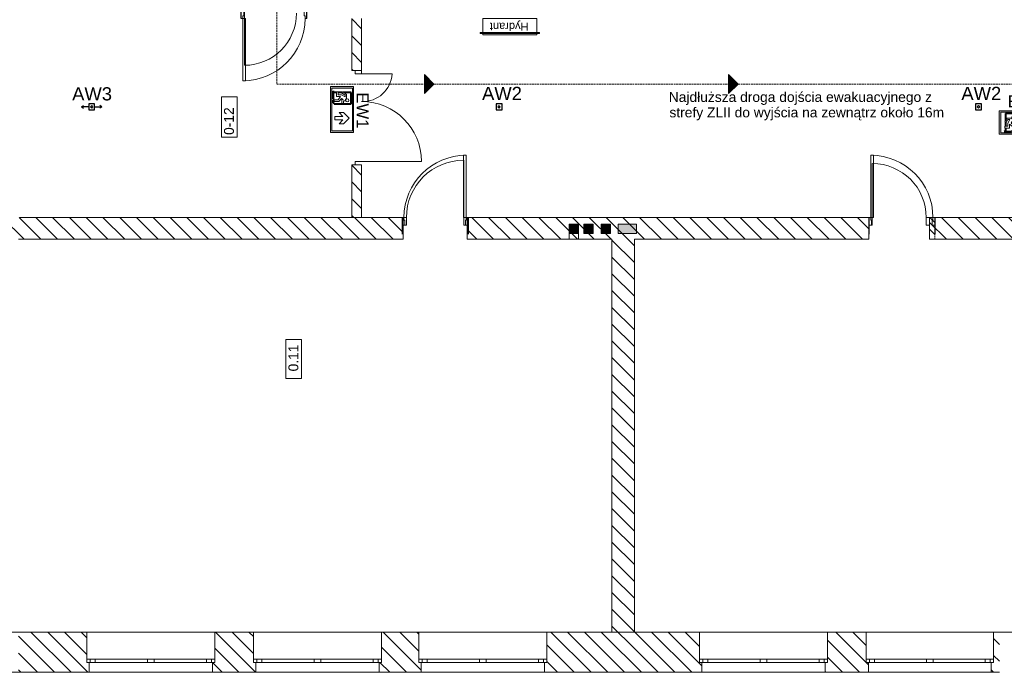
# Model space of a CAD drawing. Header units: millimetres. Extents: x -146116 to 602001, y -318793 to 100489.
# Tile 75 of 100: x 313364 to 328309, y -18710 to -8807. Entities that reach past the tile are written whole.
import ezdxf
from ezdxf.enums import TextEntityAlignment as Align

# ---------------------------------------------------------------- set-up
doc = ezdxf.new("R2010")
doc.units = ezdxf.units.MM
doc.header["$LTSCALE"] = 0.1
doc.header["$MEASUREMENT"] = 0
doc.linetypes.add('eks Rzut parteru$0$Krawędzie ukryte', pattern=[391.222223, 282.222223, -109])
doc.linetypes.add('eks Rzut parteru$0$Przerywana', pattern=[564.444447, 282.222223, -282.222223])
for name, color, linetype, lineweight in [('eks Rzut parteru$0$Nowe_220-A Ściany_Nr_pióra__27', 8, 'Continuous', 25), ('eks Rzut parteru$0$Nowe_2D - Ogólne_Nr_pióra__38', 8, 'Continuous', 13), ('eks Rzut parteru$0$Nowe_320-W Umeblowanie_Nr_pióra__6', 8, 'Continuous', 13), ('eks Rzut parteru$0$Nowe_830-G Teksty Etykiety_Nr_pióra__38', 8, 'Continuous', 13), ('eks Rzut parteru$0$Nowe_Drzwi ARCHICAD_Nr_pióra__27', 8, 'Continuous', 25), ('eks Rzut parteru$0$Nowe_Drzwi ARCHICAD_Nr_pióra__3', 8, 'Continuous', 13), ('eks Rzut parteru$0$Nowe_Drzwi ARCHICAD_Nr_pióra__6', 8, 'Continuous', 13), ('eks Rzut parteru$0$Nowe_Konstrukcja - Stropy_Nr_pióra__20', 8, 'Continuous', 13), ('eks Rzut parteru$0$Nowe_Konstrukcja - Stropy_Nr_pióra__38', 8, 'Continuous', 13), ('eks Rzut parteru$0$poziom_1 (1)_4_2D - Ogólne_Nr_pióra__1_Nr_pióra__7', 8, 'Continuous', 18), ('eks Rzut parteru$0$poziom_1 (1)_4_2D - Ogólne_Nr_pióra__81_Nr_pióra__4', 8, 'Continuous', 18), ('eks Rzut parteru$0$poziom_1 (1)_4_Drzwi ArchiCAD_Nr_pióra__27_Nr_pióra__7', 8, 'Continuous', 18), ('eks Rzut parteru$0$poziom_1 (1)_4_Drzwi ArchiCAD_Nr_pióra__81_Nr_pióra__4', 8, 'Continuous', 18), ('eks Rzut parteru$0$poziom_1 (1)_4_Konstrukcja - Stropy_Nr_pióra__81_Nr_pióra__4', 8, 'Continuous', 18), ('eks Rzut parteru$0$poziom_1 (1)_4_Konstrukcja - Ściany zew_Nr_pióra__107_Nr_pióra__10', 8, 'Continuous', 18), ('eks Rzut parteru$0$poziom_1 (1)_4_Konstrukcja - Ściany zew_Nr_pióra__27_Nr_pióra__7', 8, 'Continuous', 18), ('eks Rzut parteru$0$poziom_1 (1)_4_Metryczki pomieszczeń ArchiCADa_Nr_pióra__6_Nr_pióra__5', 8, 'Continuous', 18), ('eks Rzut parteru$0$poziom_1 (1)_4_Okna ArchiCADa_Nr_pióra__101_Nr_pióra__252', 8, 'Continuous', 18), ('eks Rzut parteru$0$poziom_1 (1)_4_Okna ArchiCADa_Nr_pióra__27_Nr_pióra__7', 8, 'Continuous', 18), ('eks Rzut parteru$0$poziom_1 (1)_4_Okna ArchiCADa_Nr_pióra__81_Nr_pióra__4', 8, 'Continuous', 18), ('eks Rzut parteru$0$poziom_1 (1)_4_P_Nr_pióra__250', 8, 'Continuous', 18), ('Oświetlenie ewakuacyjne', 3, 'Continuous', 20)]:
    doc.layers.add(name, color=color, linetype=linetype, lineweight=lineweight)
for name, color, linetype in [('eks Rzut parteru$0$Nowe_Drzwi ARCHICAD', 8, 'Continuous'), ('eks Rzut parteru$0$poziom_1 (1)_4_2D - Ogólne_Nr_pióra__1', 8, 'Continuous'), ('eks Rzut parteru$0$poziom_1 (1)_4_2D - Ogólne_Nr_pióra__19', 8, 'Continuous'), ('LUXIONA', 92, 'Continuous'), ('REWIZJA_1', 6, 'Continuous')]:
    doc.layers.add(name, color=color, linetype=linetype)
doc.styles.add('ARIAL', font='arial.ttf')
doc.styles.add('eks Rzut parteru$0$GENERATED_STYLE_1', font='arial.ttf')
doc.styles.add('eks Rzut parteru$0$GENERATED_STYLE_5', font='arial.ttf')
doc.styles.add('Malanow_1_100', font='isocpeur.ttf')
pattern_1 = [(135, (247210.2, -28905.45), (127.2792, 127.2792), [])]

# ---------------------------------------------------------------- blocks, each defined once
blk = doc.blocks.new('eks Rzut parteru$0$Drzwi 21_2')
at = {"layer": 'eks Rzut parteru$0$Nowe_Drzwi ARCHICAD_Nr_pióra__27', "color": 7, "linetype": 'Continuous', "lineweight": 25}
for p, q in [((-500, 0), (-500, -115)), ((-500, 0), (-500, -115)), ((500, 0), (500, -115)), ((500, 0), (500, -115)), ((-500, -115), (-500, -250)), ((500, -115), (500, -250))]:
    blk.add_line(p, q, dxfattribs=at)
at = {"layer": 'eks Rzut parteru$0$Nowe_Drzwi ARCHICAD_Nr_pióra__3', "color": 7, "linetype": 'Continuous', "lineweight": 13}
blk.add_arc((472, 0), 944, 90, 180, dxfattribs=at)
at = {"layer": 'eks Rzut parteru$0$Nowe_Drzwi ARCHICAD_Nr_pióra__6', "color": 5, "linetype": 'Continuous', "lineweight": 13}
for p, q in [((432, 0), (432, 944)), ((432, 944), (472, 944)), ((472, 944), (472, 0)), ((-472, 0), (-500, 0)), ((-500, 0), (-500, -115)), ((-472, -40), (-472, 0)), ((472, 0), (432, 0)), ((500, 0), (472, 0)), ((472, 0), (472, -40)), ((500, -115), (500, 0)), ((-500, -115), (-460, -115)), ((-460, -40), (-472, -40)), ((-460, -115), (-460, -40)), ((472, -40), (460, -40)), ((460, -40), (460, -115)), ((460, -115), (500, -115))]:
    blk.add_line(p, q, dxfattribs=at)
blk = doc.blocks.new('eks Rzut parteru$0$Skrzynka P-Poż 21')
at = {"layer": 'eks Rzut parteru$0$Nowe_320-W Umeblowanie_Nr_pióra__6', "color": 5, "linetype": 'Continuous', "lineweight": 13}
for p, q in [((860, 250), (40, 250)), ((40, 250), (40, 40)), ((860, 40), (860, 250)), ((900, 40), (0, 40)), ((0, 40), (0, 20)), ((0, 20), (900, 20)), ((40, 40), (860, 40)), ((860, 20), (40, 20)), ((40, 20), (40, 0)), ((40, 0), (860, 0)), ((860, 0), (860, 20)), ((900, 20), (900, 40))]:
    blk.add_line(p, q, dxfattribs=at)
at = {"layer": 'eks Rzut parteru$0$Nowe_320-W Umeblowanie_Nr_pióra__6', "color": 5, "linetype": 'Continuous', "lineweight": 13, "style": 'eks Rzut parteru$0$GENERATED_STYLE_1'}
blk.add_attdef('txt', text='', height=120, rotation=180, dxfattribs=at).set_placement((450, 115), align=Align.MIDDLE_CENTER)
blk = doc.blocks.new('eks Rzut parteru')
at = {"layer": 'eks Rzut parteru$0$poziom_1 (1)_4_2D - Ogólne_Nr_pióra__1', "linetype": 'Continuous', "lineweight": 0}
blk.add_hatch(color=256, dxfattribs=at).paths.add_polyline_path([(233120, -22106), (232980, -22246), (233120, -22246)])
at = {"layer": 'eks Rzut parteru$0$poziom_1 (1)_4_2D - Ogólne_Nr_pióra__19', "linetype": 'Continuous', "lineweight": 0}
for points in [[(232896, -22106), (232756, -22106), (232756, -22246), (232896, -22246)], [(233120, -22106), (232980, -22106), (232980, -22246), (233120, -22246)], [(233382, -22106), (233242, -22106), (233242, -22246), (233382, -22246)], [(233777, -22106), (233497, -22106), (233497, -22246), (233777, -22246)]]:
    blk.add_hatch(color=256, dxfattribs=at).paths.add_polyline_path(points)
at = {"layer": 'eks Rzut parteru$0$poziom_1 (1)_4_Konstrukcja - Ściany zew_Nr_pióra__107_Nr_pióra__10', "linetype": 'Continuous', "lineweight": 18}
h = blk.add_hatch(dxfattribs=at)
h.set_pattern_fill('BLOCZKI_CERAMICZNE_0004', color=256, angle=270, style=0, pattern_type=2)
h.set_pattern_definition([(135, (239560.2, -25157.24), (127.2792, 127.2792), [])])
h.paths.add_polyline_path([(229605, -19775), (229605, -18985), (229455, -18985), (229455, -19775)])
h = blk.add_hatch(dxfattribs=at)
h.set_pattern_fill('BLOCZKI_CERAMICZNE_0004', color=256, angle=270, style=0, pattern_type=2)
h.set_pattern_definition([(135, (239560.2, -27375.45), (127.2792, 127.2792), [])])
h.paths.add_polyline_path([(229605, -22005), (229605, -21204), (229455, -21204), (229455, -22005)])
h = blk.add_hatch(dxfattribs=at)
h.set_pattern_fill('BLOCZKI_CERAMICZNE_0004', color=256, angle=270, style=0, pattern_type=2)
h.set_pattern_definition(pattern_1)
h.paths.add_polyline_path([(216725, -22005), (216725, -22335), (230235, -22335), (230235, -22005)])
h = blk.add_hatch(dxfattribs=at)
h.set_pattern_fill('BLOCZKI_CERAMICZNE_0004', color=256, angle=270, style=0, pattern_type=2)
h.set_pattern_definition(pattern_1)
h.paths.add_polyline_path([(237305, -22335), (237305, -22005), (231205, -22005), (231205, -22335)])
h = blk.add_hatch(dxfattribs=at)
h.set_pattern_fill('BLOCZKI_CERAMICZNE_0004', color=256, angle=270, style=0, pattern_type=2)
h.set_pattern_definition(pattern_1)
h.paths.add_polyline_path([(238225, -22335), (242715, -22335), (242715, -22005), (238225, -22005)])
h = blk.add_hatch(dxfattribs=at)
h.set_pattern_fill('BLOCZKI_CERAMICZNE_0004', color=256, angle=270, style=0, pattern_type=2)
h.set_pattern_definition(pattern_1)
h.paths.add_polyline_path([(233745, -28905), (233745, -22335), (233405, -22335), (233405, -28905)])
h = blk.add_hatch(dxfattribs=at)
h.set_pattern_fill('BLOCZKI_CERAMICZNE_0004', color=256, angle=270, style=0, pattern_type=2)
h.set_pattern_definition(pattern_1)
h.paths.add_polyline_path([(225470, -28905), (225470, -28755), (225435, -28755), (225435, -28295), (224395, -28295), (224395, -28905)])
h = blk.add_hatch(dxfattribs=at)
h.set_pattern_fill('BLOCZKI_CERAMICZNE_0004', color=256, angle=270, style=0, pattern_type=2)
h.set_pattern_definition(pattern_1)
h.paths.add_polyline_path([(228000, -28905), (228000, -28755), (227965, -28755), (227965, -28295), (227375, -28295), (227375, -28755), (227340, -28755), (227340, -28905)])
h = blk.add_hatch(dxfattribs=at)
h.set_pattern_fill('BLOCZKI_CERAMICZNE_0004', color=256, angle=270, style=0, pattern_type=2)
h.set_pattern_definition(pattern_1)
h.paths.add_polyline_path([(230510, -28905), (230510, -28755), (230475, -28755), (230475, -28295), (229905, -28295), (229905, -28755), (229870, -28755), (229870, -28905)])
h = blk.add_hatch(dxfattribs=at)
h.set_pattern_fill('BLOCZKI_CERAMICZNE_0004', color=256, angle=270, style=0, pattern_type=2)
h.set_pattern_definition(pattern_1)
h.paths.add_polyline_path([(232380, -28905), (233405, -28905), (233405, -28295), (232415, -28295), (232415, -28755), (232380, -28755)])
h = blk.add_hatch(dxfattribs=at)
h.set_pattern_fill('BLOCZKI_CERAMICZNE_0004', color=256, angle=270, style=0, pattern_type=2)
h.set_pattern_definition(pattern_1)
h.paths.add_polyline_path([(234770, -28905), (234770, -28755), (234735, -28755), (234735, -28295), (233745, -28295), (233745, -28905)])
h = blk.add_hatch(dxfattribs=at)
h.set_pattern_fill('BLOCZKI_CERAMICZNE_0004', color=256, angle=270, style=0, pattern_type=2)
h.set_pattern_definition(pattern_1)
h.paths.add_polyline_path([(237300, -28905), (237300, -28755), (237265, -28755), (237265, -28295), (236675, -28295), (236675, -28755), (236640, -28755), (236640, -28905)])
h = blk.add_hatch(dxfattribs=at)
h.set_pattern_fill('BLOCZKI_CERAMICZNE_0004', color=256, angle=270, style=0, pattern_type=2)
h.set_pattern_definition(pattern_1)
h.paths.add_polyline_path([(239160, -28905), (239285, -28905), (239285, -28295), (239195, -28295), (239195, -28755), (239160, -28755)])
at = {"layer": 'eks Rzut parteru$0$Nowe_220-A Ściany_Nr_pióra__27', "linetype": 'Continuous', "lineweight": 25}
for p, q in [((230220, -22005), (230220, -22255)), ((231220, -22005), (231220, -22255)), ((237305, -22005), (237305, -22255)), ((238305, -22005), (238305, -22255))]:
    blk.add_line(p, q, dxfattribs=at)
at = {"layer": 'eks Rzut parteru$0$Nowe_2D - Ogólne_Nr_pióra__38', "linetype": 'eks Rzut parteru$0$Krawędzie ukryte', "lineweight": 13}
for p, q in [((228317, -18887), (228317, -19981)), ((228317, -19981), (243011, -19981))]:
    blk.add_line(p, q, dxfattribs=at)
at = {"layer": 'eks Rzut parteru$0$Nowe_Konstrukcja - Stropy_Nr_pióra__20', "linetype": 'eks Rzut parteru$0$Krawędzie ukryte', "lineweight": 13}
for p, q in [((238225, -22335), (238225, -22005)), ((238225, -22005), (238305, -22005)), ((238305, -22005), (238305, -22335)), ((238305, -22335), (238225, -22335))]:
    blk.add_line(p, q, dxfattribs=at)
at = {"layer": 'eks Rzut parteru$0$Nowe_Konstrukcja - Stropy_Nr_pióra__20', "linetype": 'Continuous', "lineweight": 13}
for p, q in [((238230, -22005), (238305, -22080)), ((238225, -22184), (238305, -22264))]:
    blk.add_line(p, q, dxfattribs=at)
at = {"layer": 'eks Rzut parteru$0$Nowe_Konstrukcja - Stropy_Nr_pióra__38', "linetype": 'Continuous', "lineweight": 13}
for p, q in [((230558, -20124), (230558, -19837)), ((230558, -19837), (230701, -19981)), ((235175, -20124), (235175, -19837)), ((235175, -19837), (235318, -19981)), ((230701, -19981), (230558, -20124)), ((235318, -19981), (235175, -20124))]:
    blk.add_line(p, q, dxfattribs=at)
for points in [[(230558, -19981), (230558, -19837), (230701, -19981)], [(235175, -19981), (235175, -19837), (235318, -19981)], [(230558, -19981), (230701, -19981), (230558, -20124)], [(235175, -19981), (235318, -19981), (235175, -20124)]]:
    blk.add_solid(points, dxfattribs=at)
at = {"layer": 'eks Rzut parteru$0$poziom_1 (1)_4_2D - Ogólne_Nr_pióra__1_Nr_pióra__7', "linetype": 'eks Rzut parteru$0$Przerywana', "lineweight": 18}
blk.add_line((229605, -18985), (229605, -19775), dxfattribs=at)
at = {"layer": 'eks Rzut parteru$0$poziom_1 (1)_4_2D - Ogólne_Nr_pióra__1_Nr_pióra__7', "linetype": 'Continuous', "lineweight": 18}
for p, q in [((232756, -22106), (232756, -22335)), ((232896, -22106), (232896, -22335))]:
    blk.add_line(p, q, dxfattribs=at)
at = {"layer": 'eks Rzut parteru$0$poziom_1 (1)_4_2D - Ogólne_Nr_pióra__1_Nr_pióra__7', "linetype": 'Continuous', "lineweight": 18, "flags": 128}
for points in [[(232756, -22106), (232896, -22106)], [(232896, -22246), (232756, -22246)]]:
    blk.add_lwpolyline(points, dxfattribs=at)
for points in [[(233120, -22106), (233120, -22246), (232980, -22246), (232980, -22106)], [(233382, -22106), (233382, -22246), (233242, -22246), (233242, -22106)], [(233777, -22106), (233777, -22246), (233497, -22246), (233497, -22106)]]:
    blk.add_lwpolyline(points, close=True, dxfattribs=at)
at = {"layer": 'eks Rzut parteru$0$poziom_1 (1)_4_2D - Ogólne_Nr_pióra__81_Nr_pióra__4', "linetype": 'Continuous', "lineweight": 18, "flags": 128}
blk.add_lwpolyline([(233120, -22106), (232980, -22246), (233120, -22246)], close=True, dxfattribs=at)
at = {"layer": 'eks Rzut parteru$0$poziom_1 (1)_4_Drzwi ArchiCAD_Nr_pióra__27_Nr_pióra__7', "linetype": 'Continuous', "lineweight": 18}
for p, q in [((230235, -22005), (230235, -22120)), ((231205, -22005), (231205, -22120)), ((237305, -22005), (237305, -22120)), ((238225, -22005), (238225, -22120))]:
    blk.add_line(p, q, dxfattribs=at)
at = {"layer": 'eks Rzut parteru$0$poziom_1 (1)_4_Drzwi ArchiCAD_Nr_pióra__81_Nr_pióra__4', "linetype": 'Continuous', "lineweight": 18}
for p, q in [((227825, -18790), (227825, -19695)), ((229605, -19775), (229505, -19775)), ((229505, -19825), (229505, -19775)), ((230067, -19825), (229505, -19825)), ((229605, -19775), (229605, -19825)), ((229505, -21204), (229505, -21154)), ((229505, -21154), (230513, -21154)), ((229505, -21204), (229605, -21204)), ((231155, -21135), (231155, -22120)), ((237355, -21185), (237355, -22120)), ((229605, -21955), (229605, -22005)), ((230285, -22005), (230235, -22005)), ((230235, -22005), (230235, -22120)), ((230285, -22120), (230285, -22005)), ((231205, -22005), (231155, -22005)), ((231205, -22120), (231205, -22005)), ((237305, -22005), (237355, -22005)), ((237305, -22120), (237305, -22005)), ((238175, -22120), (238175, -22005)), ((238175, -22005), (238225, -22005)), ((238225, -22005), (238225, -22120)), ((230235, -22120), (230285, -22120)), ((231155, -22120), (231205, -22120)), ((237355, -22120), (237305, -22120)), ((238225, -22120), (238175, -22120))]:
    blk.add_line(p, q, dxfattribs=at)
for centre, radius, start, end in [((227825, -18905), 790, 270, 0), ((229621, -19799), 447, 267.9736, 356.6173), ((229605, -21154), 908, 0, 90), ((231155, -22005), 870, 90, 180), ((237355, -22005), 820, 0, 90)]:
    blk.add_arc(centre, radius, start, end, dxfattribs=at)
at = {"layer": 'eks Rzut parteru$0$poziom_1 (1)_4_Konstrukcja - Stropy_Nr_pióra__81_Nr_pióra__4', "linetype": 'Continuous', "lineweight": 18, "flags": 128}
blk.add_lwpolyline([(240975, -16865), (240975, -18970), (243180, -18970), (243180, -22335), (246600, -22335), (246600, -28295), (214995, -28295), (214995, -22335), (215105, -22335), (215105, -18575), (212285, -18575), (212285, -12725), (232525, -12725), (232525, -17305), (240975, -17305)], dxfattribs=at)
at = {"layer": 'eks Rzut parteru$0$poziom_1 (1)_4_Konstrukcja - Ściany zew_Nr_pióra__27_Nr_pióra__7', "linetype": 'Continuous', "lineweight": 18}
for p, q in [((230235, -22005), (230235, -22335)), ((231205, -22005), (231205, -22335)), ((237305, -22005), (231205, -22005)), ((237305, -22005), (237305, -22335)), ((238225, -22005), (238225, -22335)), ((242715, -22005), (238225, -22005)), ((225435, -28755), (225435, -28295)), ((227375, -28755), (227375, -28295)), ((227965, -28755), (227965, -28295)), ((229905, -28755), (229905, -28295)), ((230475, -28755), (230475, -28295)), ((232415, -28755), (232415, -28295)), ((234735, -28755), (234735, -28295)), ((236675, -28755), (236675, -28295)), ((237265, -28755), (237265, -28295)), ((239195, -28755), (239195, -28295)), ((225470, -28755), (225435, -28755)), ((225470, -28905), (225470, -28755)), ((227340, -28905), (227340, -28755)), ((227340, -28755), (227375, -28755)), ((228000, -28755), (227965, -28755)), ((228000, -28905), (228000, -28755)), ((229870, -28905), (229870, -28755)), ((229870, -28755), (229905, -28755)), ((230510, -28755), (230475, -28755)), ((230510, -28905), (230510, -28755)), ((232380, -28905), (232380, -28755)), ((232380, -28755), (232415, -28755)), ((234770, -28755), (234735, -28755)), ((234770, -28905), (234770, -28755)), ((236640, -28905), (236640, -28755)), ((236640, -28755), (236675, -28755)), ((237300, -28755), (237265, -28755)), ((237300, -28905), (237300, -28755)), ((239160, -28905), (239160, -28755)), ((239160, -28755), (239195, -28755))]:
    blk.add_line(p, q, dxfattribs=at)
at = {"layer": 'eks Rzut parteru$0$poziom_1 (1)_4_Konstrukcja - Ściany zew_Nr_pióra__27_Nr_pióra__7', "linetype": 'Continuous', "lineweight": 18, "flags": 128}
for points in [[(229455, -19775), (229455, -18985)], [(229605, -19775), (229605, -18985)], [(229455, -19775), (229605, -19775)], [(229455, -21204), (229605, -21204)], [(229455, -22005), (229455, -21204)], [(229605, -22005), (229605, -21204)], [(230235, -22005), (224415, -22005)], [(224395, -22335), (230235, -22335)], [(231205, -22335), (233405, -22335)], [(233405, -22335), (233405, -28295)], [(233745, -22335), (237305, -22335)], [(233745, -28295), (233745, -22335)], [(238225, -22335), (246600, -22335)], [(225435, -28295), (224395, -28295)], [(227965, -28295), (227375, -28295)], [(230475, -28295), (229905, -28295)], [(233405, -28295), (232415, -28295)], [(234735, -28295), (233745, -28295)], [(237265, -28295), (236675, -28295)], [(239285, -28295), (239195, -28295)], [(223880, -28905), (225470, -28905)], [(227340, -28905), (228000, -28905)], [(229870, -28905), (230510, -28905)], [(232380, -28905), (234770, -28905)], [(236640, -28905), (237300, -28905)], [(239160, -28905), (239285, -28905)]]:
    blk.add_lwpolyline(points, dxfattribs=at)
at = {"layer": 'eks Rzut parteru$0$poziom_1 (1)_4_Metryczki pomieszczeń ArchiCADa_Nr_pióra__6_Nr_pióra__5', "linetype": 'Continuous', "lineweight": 18}
for p, q in [((227478, -20785), (227478, -20175)), ((227478, -20175), (227714, -20175)), ((227714, -20175), (227714, -20785)), ((227714, -20785), (227478, -20785)), ((228457, -24449), (228457, -23854)), ((228457, -23854), (228693, -23854)), ((228693, -23854), (228693, -24449)), ((228693, -24449), (228457, -24449))]:
    blk.add_line(p, q, dxfattribs=at)
at = {"layer": 'eks Rzut parteru$0$poziom_1 (1)_4_Okna ArchiCADa_Nr_pióra__101_Nr_pióra__252', "linetype": 'Continuous', "lineweight": 18}
for p, q in [((225560, -28705), (225435, -28705)), ((225435, -28755), (225560, -28755)), ((225560, -28755), (225560, -28705)), ((226455, -28705), (226355, -28705)), ((226355, -28705), (226355, -28755)), ((226355, -28755), (226455, -28755)), ((226455, -28755), (226455, -28705)), ((227375, -28705), (227250, -28705)), ((227250, -28705), (227250, -28755)), ((227250, -28755), (227375, -28755)), ((228090, -28705), (227965, -28705)), ((227965, -28755), (228090, -28755)), ((228090, -28755), (228090, -28705)), ((228985, -28705), (228885, -28705)), ((228885, -28705), (228885, -28755)), ((228885, -28755), (228985, -28755)), ((228985, -28755), (228985, -28705)), ((229905, -28705), (229780, -28705)), ((229780, -28705), (229780, -28755)), ((229780, -28755), (229905, -28755)), ((230600, -28705), (230475, -28705)), ((230475, -28755), (230600, -28755)), ((230600, -28755), (230600, -28705)), ((231495, -28705), (231395, -28705)), ((231395, -28705), (231395, -28755)), ((231395, -28755), (231495, -28755)), ((231495, -28755), (231495, -28705)), ((232415, -28705), (232290, -28705)), ((232290, -28705), (232290, -28755)), ((232290, -28755), (232415, -28755)), ((234860, -28705), (234735, -28705)), ((234735, -28755), (234860, -28755)), ((234860, -28755), (234860, -28705)), ((235755, -28705), (235655, -28705)), ((235655, -28705), (235655, -28755)), ((235655, -28755), (235755, -28755)), ((235755, -28755), (235755, -28705)), ((236675, -28705), (236550, -28705)), ((236550, -28705), (236550, -28755)), ((236550, -28755), (236675, -28755)), ((237390, -28705), (237265, -28705)), ((237265, -28755), (237390, -28755)), ((237390, -28755), (237390, -28705)), ((238280, -28705), (238180, -28705)), ((238180, -28705), (238180, -28755)), ((238180, -28755), (238280, -28755)), ((238280, -28755), (238280, -28705)), ((239195, -28705), (239070, -28705)), ((239070, -28705), (239070, -28755)), ((239070, -28755), (239195, -28755))]:
    blk.add_line(p, q, dxfattribs=at)
at = {"layer": 'eks Rzut parteru$0$poziom_1 (1)_4_Okna ArchiCADa_Nr_pióra__27_Nr_pióra__7', "linetype": 'Continuous', "lineweight": 18}
for p, q in [((225435, -28755), (225435, -28705)), ((225470, -28755), (225435, -28755)), ((227340, -28755), (227375, -28755)), ((227375, -28755), (227375, -28705)), ((227965, -28755), (227965, -28705)), ((228000, -28755), (227965, -28755)), ((229870, -28755), (229905, -28755)), ((229905, -28755), (229905, -28705)), ((230475, -28755), (230475, -28705)), ((230510, -28755), (230475, -28755)), ((232380, -28755), (232415, -28755)), ((232415, -28755), (232415, -28705)), ((234735, -28755), (234735, -28705)), ((234770, -28755), (234735, -28755)), ((236640, -28755), (236675, -28755)), ((236675, -28755), (236675, -28705)), ((237265, -28755), (237265, -28705)), ((237300, -28755), (237265, -28755)), ((239160, -28755), (239195, -28755)), ((239195, -28755), (239195, -28705))]:
    blk.add_line(p, q, dxfattribs=at)
at = {"layer": 'eks Rzut parteru$0$poziom_1 (1)_4_Okna ArchiCADa_Nr_pióra__81_Nr_pióra__4', "linetype": 'Continuous', "lineweight": 18}
for p, q in [((227375, -28295), (225435, -28295)), ((229905, -28295), (227965, -28295)), ((232415, -28295), (230475, -28295)), ((236675, -28295), (234735, -28295)), ((239195, -28295), (237265, -28295)), ((225485, -28755), (225485, -28705)), ((226355, -28705), (225560, -28705)), ((225560, -28755), (226355, -28755)), ((227250, -28705), (226455, -28705)), ((226455, -28755), (227250, -28755)), ((227325, -28755), (227325, -28705)), ((228015, -28755), (228015, -28705)), ((228885, -28705), (228090, -28705)), ((228090, -28755), (228885, -28755)), ((229780, -28705), (228985, -28705)), ((228985, -28755), (229780, -28755)), ((229855, -28755), (229855, -28705)), ((230525, -28755), (230525, -28705)), ((231395, -28705), (230600, -28705)), ((230600, -28755), (231395, -28755)), ((232290, -28705), (231495, -28705)), ((231495, -28755), (232290, -28755)), ((232365, -28755), (232365, -28705)), ((234785, -28755), (234785, -28705)), ((235655, -28705), (234860, -28705)), ((234860, -28755), (235655, -28755)), ((236550, -28705), (235755, -28705)), ((235755, -28755), (236550, -28755)), ((236625, -28755), (236625, -28705)), ((237315, -28755), (237315, -28705)), ((238180, -28705), (237390, -28705)), ((237390, -28755), (238180, -28755)), ((239070, -28705), (238280, -28705)), ((238280, -28755), (239070, -28755)), ((239145, -28755), (239145, -28705)), ((227340, -28905), (225470, -28905)), ((229870, -28905), (228000, -28905)), ((232380, -28905), (230510, -28905)), ((236640, -28905), (234770, -28905)), ((239160, -28905), (237300, -28905))]:
    blk.add_line(p, q, dxfattribs=at)
at = {"layer": 'eks Rzut parteru$0$poziom_1 (1)_4_P_Nr_pióra__250', "linetype": 'Continuous', "lineweight": 18}
blk.add_line((229605, -21204), (229455, -21204), dxfattribs=at)
at = {"layer": 'eks Rzut parteru$0$Nowe_320-W Umeblowanie_Nr_pióra__6', "linetype": 'Continuous', "lineweight": 13}
ref = blk.add_blockref('eks Rzut parteru$0$Skrzynka P-Poż 21', (232305, -19235), dxfattribs=dict(at, xscale=-1, zscale=1000))
ref.add_attrib('txt', 'Hydrant', dxfattribs={"color": 5, "linetype": 'Continuous', "lineweight": 13, "height": 120, "rotation": 180, "style": 'eks Rzut parteru$0$GENERATED_STYLE_1'}).set_placement((231845, -19110), align=Align.MIDDLE_CENTER)
at = {"layer": 'eks Rzut parteru$0$Nowe_Drzwi ARCHICAD', "linetype": 'Continuous', "lineweight": 13, "zscale": 1000, "rotation": 180}
blk.add_blockref('eks Rzut parteru$0$Drzwi 21_2', (228275, -18985), dxfattribs=at)
at = {"layer": 'eks Rzut parteru$0$Nowe_Drzwi ARCHICAD', "linetype": 'Continuous', "lineweight": 13, "zscale": 1000}
blk.add_blockref('eks Rzut parteru$0$Drzwi 21_2', (230720, -22005), dxfattribs=at)
at = {"layer": 'eks Rzut parteru$0$Nowe_Drzwi ARCHICAD', "linetype": 'Continuous', "lineweight": 13, "xscale": -1, "zscale": 1000}
blk.add_blockref('eks Rzut parteru$0$Drzwi 21_2', (237805, -22005), dxfattribs=at)
at = {"layer": 'eks Rzut parteru$0$Nowe_830-G Teksty Etykiety_Nr_pióra__38', "linetype": 'Continuous', "lineweight": 13, "style": 'eks Rzut parteru$0$GENERATED_STYLE_5'}
for s, p in [('Najdłuższa droga dojścia ewakuacyjnego z', (234267, -20251)), ('strefy ZLII do wyjścia na zewnątrz około 16m', (234277, -20485))]:
    blk.add_text(s, height=150, dxfattribs=at).set_placement(p)
at = {"layer": 'eks Rzut parteru$0$poziom_1 (1)_4_Metryczki pomieszczeń ArchiCADa_Nr_pióra__6_Nr_pióra__5', "linetype": 'Continuous', "lineweight": 18, "char_height": 150, "attachment_point": 1, "rotation": 90, "style": 'eks Rzut parteru$0$GENERATED_STYLE_1'}
for s, insert in [('\\A1;0-12', (227516, -20752)), ('\\A1;0.11', (228494, -24340))]:
    blk.add_mtext(s, dxfattribs=dict(at, insert=insert))
blk = doc.blocks.new('DG')
at = {"layer": 'Oświetlenie ewakuacyjne', "linetype": 'ByBlock'}
h = blk.add_hatch(color=256, dxfattribs=at)
h.paths.add_polyline_path([(-0.9, 34.2), (69.1, 34.2), (69.1, -0.8), (-0.9, -0.8)])
h.paths.add_polyline_path([(1.5, 32.3), (66.6, 32.3), (66.6, 1.2), (1.5, 1.2)], flags=16)
at = {"layer": 'Oświetlenie ewakuacyjne', "lineweight": 40}
for p, q in [((42.7, 30.4), (59.8, 30.4)), ((42.7, 4.8), (42.7, 30.4)), ((59.8, 30.4), (59.8, 18.9)), ((59.8, 17.1), (59.8, 10.9)), ((42.7, 4.8), (44.5, 3)), ((48.1, 3), (44.5, 3)), ((46.7, 4.4), (48.1, 3)), ((49.3, 4.4), (50.7, 3)), ((61.6, 3), (50.7, 3)), ((59.8, 8.2), (59.8, 4.8)), ((59.8, 4.8), (61.6, 3))]:
    blk.add_line(p, q, dxfattribs=at)
at = {"layer": 'Oświetlenie ewakuacyjne'}
for p, q in [((12.1, 19), (20.8, 27.5)), ((12.1, 12.3), (12.1, 19)), ((18.4, 17.8), (12.1, 12.3)), ((18.4, 5.8), (18.4, 17.8)), ((20.8, 27.5), (29.5, 19)), ((29.5, 12.3), (23.2, 17.8)), ((23.2, 17.8), (23.2, 5.8)), ((29.5, 19), (29.5, 12.3)), ((47.3, 18.6), (42.7, 18.6)), ((42.7, 18.6), (42.7, 16.3)), ((42.7, 16.3), (49.4, 16.3)), ((50.9, 15.6), (46.3, 11.9)), ((47.3, 21.7), (47.3, 18.6)), ((49.4, 16.3), (49.4, 18.4)), ((49.4, 18.4), (50.9, 15.6)), ((57, 23.5), (50.5, 23.5)), ((56.2, 15.6), (53.2, 21.1)), ((53.2, 21.1), (55.9, 21.1)), ((55.9, 21.1), (58.8, 16.5)), ((56.2, 10.9), (56.2, 15.6)), ((60.6, 17.6), (57, 23.5)), ((58.8, 16.5), (60.6, 17.6)), ((23.2, 5.8), (18.4, 5.8)), ((46.3, 11.9), (46.3, 4.8)), ((46.3, 4.8), (48.9, 4.8)), ((46.7, 4.4), (49.3, 4.4)), ((48.9, 10.5), (53.5, 14)), ((48.9, 4.8), (48.9, 10.5)), ((53.5, 14), (53.5, 8.2)), ((53.5, 8.2), (60.8, 8.2)), ((60.8, 10.9), (56.2, 10.9)), ((60.8, 8.2), (60.8, 10.9))]:
    blk.add_line(p, q, dxfattribs=at)
for points in [[(-0.9, 34.2), (69.1, 34.2), (69.1, -0.8), (-0.9, -0.8)], [(1.5, 32.3), (66.6, 32.3), (66.6, 1.2), (1.5, 1.2)]]:
    blk.add_lwpolyline(points, close=True, dxfattribs=at)
blk.add_circle((47.8, 24.5), 2.34, dxfattribs=at)
blk.add_arc((47.8, 24.5), 2.88, 259.4003, 339.1396, dxfattribs=at)
blk = doc.blocks.new('*U28')
at = {"layer": 'Oświetlenie ewakuacyjne', "color": 1, "linetype": 'ByBlock', "xscale": -1, "rotation": 359.9999999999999}
blk.add_blockref('DG', (69.1, 0.8), dxfattribs=at)
at = {"layer": 'Oświetlenie ewakuacyjne', "insert": (9.2, 57.7), "char_height": 18, "attachment_point": 1, "style": 'Malanow_1_100'}
blk.add_mtext_dynamic_manual_height_columns('{\\fArial|b0|i0|c238|p34;EW1}', width=42.979, gutter_width=669.5, heights=[0], dxfattribs=at)
blk = doc.blocks.new('LUXIONA - LVNO')
at = {"layer": 'LUXIONA', "color": 1, "lineweight": -2}
for p, q in [((9, 9), (0, 9)), ((0, 9), (0, 0)), ((0, 0), (9, 0)), ((9, 0), (9, 9))]:
    blk.add_line(p, q, dxfattribs=at)
blk.add_lwpolyline([(4.5, 6.3), (2.6, 4.4), (4.5, 2.6), (6.3, 4.4)], close=True, dxfattribs=at)
at = {"layer": 'LUXIONA', "color": 1, "style": 'ARIAL', "flags": 4}
for tag, p in [('TYP', (-13.8, 32.2, -23.7)), ('OBW', (-19.1, -28, -23.7))]:
    blk.add_attdef(tag, p, '', height=20, dxfattribs=at)
blk = doc.blocks.new('LUXIONA - LVNC')
at = {"layer": 'LUXIONA', "color": 1}
for p, q in [((-11.1, 4.5), (-7.8, 6.4, -4.8)), ((0, 4.5), (-11.1, 4.5)), ((-11.1, 4.5), (-7.8, 2.6, -4.8)), ((9, 4.5), (20.1, 4.5)), ((20.1, 4.5), (16.8, 6.4, -4.8)), ((20.1, 4.5), (16.8, 2.6, -4.8))]:
    blk.add_line(p, q, dxfattribs=at)
at = {"layer": 'LUXIONA', "color": 1, "lineweight": -2}
for p, q in [((9, 9), (0, 9)), ((0, 9), (0, 0)), ((0, 0), (9, 0)), ((9, 0), (9, 9))]:
    blk.add_line(p, q, dxfattribs=at)
blk.add_lwpolyline([(4.5, 6.3), (2.6, 4.4), (4.5, 2.6), (6.3, 4.4)], close=True, dxfattribs=at)
at = {"layer": 'LUXIONA', "color": 1, "style": 'ARIAL', "flags": 4}
for tag, p in [('TYP', (-10.9, 21.3, -23.7)), ('OBW', (-16.2, -26.4, -23.7))]:
    blk.add_attdef(tag, p, '', height=20, dxfattribs=at)
blk = doc.blocks.new('DB')
at = {"layer": 'Oświetlenie ewakuacyjne', "linetype": 'ByBlock'}
h = blk.add_hatch(color=256, dxfattribs=at)
h.paths.add_polyline_path([(-0.9, 34.2), (69.1, 34.2), (69.1, -0.8), (-0.9, -0.8)])
h.paths.add_polyline_path([(1.5, 32.3), (66.6, 32.3), (66.6, 1.2), (1.5, 1.2)], flags=16)
at = {"layer": 'Oświetlenie ewakuacyjne', "lineweight": 40}
for p, q in [((42.7, 30.4), (59.8, 30.4)), ((42.7, 15.9), (42.7, 30.4)), ((59.8, 30.4), (59.8, 18.9)), ((42.7, 4.8), (42.7, 16.3)), ((59.8, 17.1), (59.8, 10.9)), ((42.7, 4.8), (44.5, 3)), ((48.1, 3), (44.5, 3)), ((46.7, 4.4), (48.1, 3)), ((49.3, 4.4), (50.7, 3)), ((61.6, 3), (50.7, 3)), ((59.8, 8.2), (59.8, 4.8)), ((59.8, 4.8), (61.6, 3))]:
    blk.add_line(p, q, dxfattribs=at)
at = {"layer": 'Oświetlenie ewakuacyjne'}
for p, q in [((9.9, 16.3), (18.4, 25)), ((18.4, 7.6), (9.9, 16.3)), ((18.4, 25), (25.1, 25)), ((25.1, 25), (19.6, 18.7)), ((19.6, 18.7), (31.6, 18.7)), ((31.6, 18.7), (31.6, 13.9)), ((47.3, 18.6), (42.7, 18.6)), ((42.7, 16.3), (49.4, 16.3)), ((50.9, 15.6), (46.3, 11.9)), ((47.3, 21.7), (47.3, 18.6)), ((49.4, 16.3), (49.4, 18.4)), ((49.4, 18.4), (50.9, 15.6)), ((57, 23.5), (50.5, 23.5)), ((56.2, 15.6), (53.2, 21.1)), ((53.2, 21.1), (55.9, 21.1)), ((55.9, 21.1), (58.8, 16.5)), ((56.2, 10.9), (56.2, 15.6)), ((60.6, 17.6), (57, 23.5)), ((58.8, 16.5), (60.6, 17.6)), ((25.1, 7.6), (18.4, 7.6)), ((31.6, 13.9), (19.6, 13.9)), ((19.6, 13.9), (25.1, 7.6)), ((46.3, 11.9), (46.3, 4.8)), ((46.3, 4.8), (48.9, 4.8)), ((46.7, 4.4), (49.3, 4.4)), ((48.9, 10.5), (53.5, 14)), ((48.9, 4.8), (48.9, 10.5)), ((53.5, 14), (53.5, 8.2)), ((53.5, 8.2), (60.8, 8.2)), ((60.8, 10.9), (56.2, 10.9)), ((60.8, 8.2), (60.8, 10.9))]:
    blk.add_line(p, q, dxfattribs=at)
for points in [[(-0.9, 34.2), (69.1, 34.2), (69.1, -0.8), (-0.9, -0.8)], [(1.5, 32.3), (66.6, 32.3), (66.6, 1.2), (1.5, 1.2)]]:
    blk.add_lwpolyline(points, close=True, dxfattribs=at)
blk.add_circle((47.8, 24.5), 2.34, dxfattribs=at)
blk.add_arc((47.8, 24.5), 2.88, 259.4003, 339.1396, dxfattribs=at)
blk = doc.blocks.new('*U36')
at = {"layer": 'Oświetlenie ewakuacyjne', "linetype": 'ByBlock', "xscale": -1}
blk.add_blockref('DB', (69.1, 0.8), dxfattribs=at)
at = {"layer": 'Oświetlenie ewakuacyjne', "insert": (12.8, 58.5), "char_height": 18, "attachment_point": 1, "style": 'Malanow_1_100'}
blk.add_mtext_dynamic_manual_height_columns('{\\fArial|b0|i0|c238|p34;EW2}', width=42.979, gutter_width=669.5, heights=[0], dxfattribs=at)

msp = doc.modelspace()

# ---------------------------------------------------------------- block references
at = {"layer": 'REWIZJA_1'}
msp.add_blockref('eks Rzut parteru', (88949, 10196), dxfattribs=at)

# ---------------------------------------------------------------- next in the draw order: block references
at = {"layer": 'LUXIONA'}
ref = msp.add_blockref('LUXIONA - LVNC', (314502, -10085), dxfattribs=dict(at, xscale=10, yscale=10, zscale=10, rotation=179.9999999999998))
ref.add_attrib('TYP', 'AW3', (314160, -10032, -237), dxfattribs={"color": 1, "height": 200, "style": 'ARIAL'})
ref = msp.add_blockref('LUXIONA - LVNO', (320596, -10175), dxfattribs=dict(at, xscale=10, yscale=10, zscale=10))
ref.add_attrib('TYP', 'AW2', (320382, -10026, -237), dxfattribs={"color": 1, "height": 200, "style": 'ARIAL'})
ref = msp.add_blockref('LUXIONA - LVNO', (327872, -10175), dxfattribs=dict(at, xscale=10, yscale=10, zscale=10))
ref.add_attrib('TYP', 'AW2', (327657, -10026, -237), dxfattribs={"color": 1, "height": 200, "style": 'ARIAL'})
at = {"layer": 'Oświetlenie ewakuacyjne', "linetype": 'ByBlock', "xscale": 10, "yscale": 10, "zscale": 10, "rotation": 269.9999999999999}
msp.add_blockref('*U28', (318083, -9819), dxfattribs=at)
at = {"layer": 'Oświetlenie ewakuacyjne', "linetype": 'ByBlock', "xscale": 10, "yscale": 10, "zscale": 10}
msp.add_blockref('*U36', (328233, -10542), dxfattribs=at)

doc.saveas('drawing.dxf')
